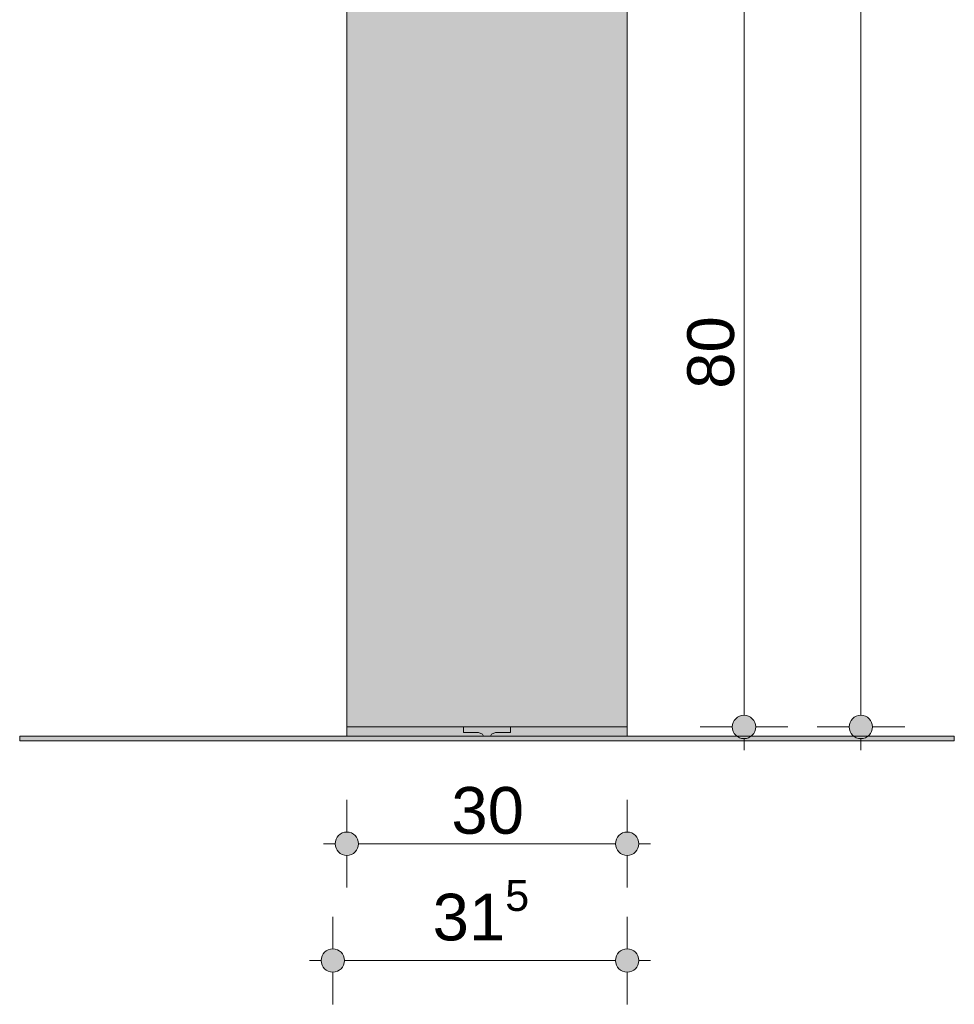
# Model space of a CAD drawing. Header units: millimetres. Extents: x 64850 to 1435566, y -594079 to 57306.
# Tile 47 of 121: x 1414147 to 1415147, y -594029 to -592975. Entities that reach past the tile are written whole.
import ezdxf

# ---------------------------------------------------------------- set-up
doc = ezdxf.new("R2010")
doc.units = ezdxf.units.MM
doc.header["$MEASUREMENT"] = 0
for name, color, linetype in [('Konstrukcja - Stropy', 7, 'Continuous'), ('Konstrukcja - Słupy', 7, 'Continuous'), ('Sytuacja - Teren', 7, 'Continuous'), ('Wnętrze - Umeblowanie', 7, 'Continuous'), ('Wymiarowanie - Ogólne', 7, 'Continuous')]:
    doc.layers.add(name, color=color, linetype=linetype)
for name, color, linetype, lineweight in [('Konstrukcja - Stropy_Nr_pióra__1', 7, 'Continuous', 13), ('Konstrukcja - Słupy_Nr_pióra__1', 7, 'Continuous', 13), ('Sytuacja - Teren_Nr_pióra__1', 7, 'Continuous', 13), ('Wnętrze - Umeblowanie_Nr_pióra__1', 7, 'Continuous', 13), ('Wymiarowanie - Ogólne_Nr_pióra__46', 5, 'Continuous', 15)]:
    doc.layers.add(name, color=color, linetype=linetype, lineweight=lineweight)
doc.layers.add('Wymiarowanie - Ogólne_Nr_pióra__45', color=7, linetype='Continuous', lineweight=15, true_color=0x40a5ff)
doc.layers.add('Wymiarowanie - Ogólne_Nr_pióra__85', color=7, linetype='Continuous', lineweight=13, true_color=0x80c2ff)
doc.styles.add('STYL_AUTOMATYCZNY_1', font='arial.ttf')
doc.dimstyles.new('STYL_AUTOMATYCZNY__1', dxfattribs={"dimtxt": 50, "dimasz": 47.5, "dimexe": 0.18, "dimexo": 0.0625, "dimgap": 0, "dimtad": 1, "dimtih": 1, "dimtoh": 1, "dimdec": 0, "dimlfac": 0.1, "dimzin": 0, "dimdsep": 46, "dimtxsty": 'STYL_AUTOMATYCZNY_1', "dimblk": 'ARROWHEAD_11', "dimblk1": 'ARROWHEAD_11', "dimblk2": 'ARROWHEAD_11', "dimcen": 0.09, "dimse1": 1, "dimse2": 1, "dimclrd": 256, "dimclre": 256, "dimclrt": 5, "dimazin": 0, "dimtfac": 1, "dimtdec": 4, "dimtmove": 0, "dimatfit": 3, "dimfxl": 1, "dimtolj": 1, "dimtzin": 0, "dimarcsym": 0})
doc.dimstyles.new('STYL_AUTOMATYCZNY__2', dxfattribs={"dimtxt": 50, "dimasz": 47.5, "dimexe": 0.18, "dimexo": 0.0625, "dimgap": 0, "dimtad": 1, "dimdec": 0, "dimlfac": 0.1, "dimzin": 0, "dimdsep": 46, "dimtxsty": 'STYL_AUTOMATYCZNY_1', "dimblk": 'ARROWHEAD_11', "dimblk1": 'ARROWHEAD_11', "dimblk2": 'ARROWHEAD_11', "dimcen": 0.09, "dimse1": 1, "dimse2": 1, "dimclrd": 256, "dimclre": 256, "dimclrt": 5, "dimazin": 0, "dimtfac": 1, "dimtdec": 4, "dimtmove": 0, "dimatfit": 3, "dimfxl": 1, "dimtolj": 1, "dimtzin": 0, "dimarcsym": 0})

# ---------------------------------------------------------------- blocks, each defined once
blk = doc.blocks.new('ElemPrzekroju_15_3', base_point=(1363123, -593731.7))
at = {"layer": 'Konstrukcja - Słupy', "linetype": 'Continuous', "lineweight": 0, "true_color": 0x000000}
blk.add_hatch(color=18, dxfattribs=at).paths.add_polyline_path([(1414796.7, -592931.7), (1414496.7, -592931.7), (1414496.7, -593731.7), (1414796.7, -593731.7)])
at = {"layer": 'Konstrukcja - Słupy_Nr_pióra__1', "color": 7, "linetype": 'Continuous', "lineweight": 13}
for p, q in [((1414496.7, -593731.7), (1414496.7, -592931.7)), ((1414796.7, -593731.7), (1414796.7, -592931.7)), ((1414496.7, -593731.7), (1414796.7, -593731.7))]:
    blk.add_line(p, q, dxfattribs=at)
blk = doc.blocks.new('ElemPrzekroju_18_3', base_point=(1363123, -593731.7))
at = {"layer": 'Sytuacja - Teren', "linetype": 'Continuous', "lineweight": 0, "true_color": 0x000000}
blk.add_hatch(color=18, dxfattribs=at).paths.add_polyline_path([(1414146.7, -593741.7), (1414146.7, -593746.7), (1415146.7, -593746.7), (1415146.7, -593741.7)])
at = {"layer": 'Sytuacja - Teren_Nr_pióra__1', "color": 7, "linetype": 'Continuous', "lineweight": 13}
for p, q in [((1415146.7, -593741.7), (1414146.7, -593741.7)), ((1414146.7, -593741.7), (1414146.7, -593746.7)), ((1415146.7, -593741.7), (1415146.7, -593746.7)), ((1414146.7, -593746.7), (1415146.7, -593746.7))]:
    blk.add_line(p, q, dxfattribs=at)
blk = doc.blocks.new('ElemPrzekroju_19_3', base_point=(1363123, -593731.7))
at = {"layer": 'Konstrukcja - Stropy', "linetype": 'Continuous', "lineweight": 0, "true_color": 0x000000}
for points in [[(1414621.7, -593731.7), (1414496.7, -593731.7), (1414496.7, -593741.7), (1414642.9, -593741.7), (1414641.9, -593739.4), (1414637.7, -593737.7), (1414621.7, -593737.7)], [(1414621.7, -593731.7), (1414496.7, -593731.7), (1414496.7, -593741.7), (1414642.9, -593741.7), (1414641.9, -593739.4), (1414637.7, -593737.7), (1414621.7, -593737.7)], [(1414651.5, -593739.4), (1414650.5, -593741.7), (1414796.7, -593741.7), (1414796.7, -593731.7), (1414671.7, -593731.7), (1414671.7, -593737.7), (1414655.7, -593737.7)], [(1414651.5, -593739.4), (1414650.5, -593741.7), (1414789.6, -593741.7), (1414796.7, -593731.7), (1414671.7, -593731.7), (1414671.7, -593737.7), (1414655.7, -593737.7)]]:
    blk.add_hatch(color=18, dxfattribs=at).paths.add_polyline_path(points)
at = {"layer": 'Konstrukcja - Stropy_Nr_pióra__1', "color": 7, "linetype": 'Continuous', "lineweight": 13}
for p, q in [((1414496.7, -593741.7), (1414496.7, -593731.7)), ((1414796.7, -593741.7), (1414796.7, -593731.7))]:
    blk.add_line(p, q, dxfattribs=at)
blk = doc.blocks.new('ElemPrzekroju_20_3', base_point=(1363123, -593731.7))
at = {"layer": 'Wnętrze - Umeblowanie', "linetype": 'Continuous', "lineweight": 0, "true_color": 0x000000}
blk.add_hatch(color=18, dxfattribs=at).paths.add_polyline_path([(1414621.7, -593731.7), (1414621.7, -593737.7), (1414637.7, -593737.7), (1414641.9, -593739.4), (1414642.9, -593741.7), (1414650.5, -593741.7), (1414651.5, -593739.4), (1414655.7, -593737.7), (1414671.7, -593737.7), (1414671.7, -593731.7)])
blk.add_hatch(color=18, dxfattribs=at).paths.add_polyline_path([(1414621.7, -593731.7), (1414621.7, -593737.7), (1414637.7, -593737.7), (1414641.9, -593739.4), (1414642.9, -593741.7), (1414650.5, -593741.7), (1414651.5, -593739.4), (1414655.7, -593737.7), (1414671.7, -593737.7), (1414671.7, -593731.7)])
at = {"layer": 'Wnętrze - Umeblowanie_Nr_pióra__1', "color": 7, "linetype": 'Continuous', "lineweight": 13}
for p, q in [((1414621.7, -593737.7), (1414621.7, -593731.7)), ((1414671.7, -593731.7), (1414671.7, -593737.7)), ((1414637.7, -593737.7), (1414621.7, -593737.7)), ((1414641.9, -593739.4), (1414637.7, -593737.7)), ((1414642.9, -593741.7), (1414641.9, -593739.4)), ((1414651.5, -593739.4), (1414650.5, -593741.7)), ((1414655.7, -593737.7), (1414651.5, -593739.4)), ((1414671.7, -593737.7), (1414655.7, -593737.7))]:
    blk.add_line(p, q, dxfattribs=at)
blk = doc.blocks.new('*D58', base_point=(1363123, -593731.7))
at = {"layer": 'Wymiarowanie - Ogólne_Nr_pióra__45', "linetype": 'Continuous', "lineweight": 15, "true_color": 0x40a5ff}
for points in [[(1414484.2, -593856.7), (1414485.2, -593861.5), (1414487.9, -593865.5), (1414491.9, -593868.2), (1414496.7, -593869.2), (1414501.5, -593868.2), (1414505.5, -593865.5), (1414508.2, -593861.5), (1414509.2, -593856.7), (1414508.2, -593851.9), (1414505.5, -593847.9), (1414501.5, -593845.1), (1414496.7, -593844.2), (1414491.9, -593845.1), (1414487.9, -593847.9), (1414485.2, -593851.9)], [(1414784.2, -593856.7), (1414785.2, -593861.5), (1414787.9, -593865.5), (1414791.9, -593868.2), (1414796.7, -593869.2), (1414801.5, -593868.2), (1414805.5, -593865.5), (1414808.2, -593861.5), (1414809.2, -593856.7), (1414808.2, -593851.9), (1414805.5, -593847.9), (1414801.5, -593845.1), (1414796.7, -593844.2), (1414791.9, -593845.1), (1414787.9, -593847.9), (1414785.2, -593851.9)]]:
    blk.add_hatch(color=161, dxfattribs=at).paths.add_polyline_path(points)
at = {"layer": 'Wymiarowanie - Ogólne_Nr_pióra__45', "color": 161, "linetype": 'Continuous', "lineweight": 15, "true_color": 0x40a5ff}
for centre in [(1414496.7, -593856.7), (1414796.7, -593856.7)]:
    blk.add_circle(centre, 12.5, dxfattribs=at)
at = {"layer": 'Wymiarowanie - Ogólne_Nr_pióra__85', "color": 151, "linetype": 'Continuous', "lineweight": 13, "true_color": 0x80c2ff}
for p, q in [((1414496.7, -593844.2), (1414496.7, -593809.8)), ((1414796.7, -593844.2), (1414796.7, -593809.8)), ((1414471.7, -593856.7), (1414484.2, -593856.7)), ((1414509.2, -593856.7), (1414784.2, -593856.7)), ((1414809.2, -593856.7), (1414821.7, -593856.7)), ((1414496.7, -593903.6), (1414496.7, -593869.2)), ((1414796.7, -593903.6), (1414796.7, -593869.2))]:
    blk.add_line(p, q, dxfattribs=at)
at = {"layer": 'Wymiarowanie - Ogólne_Nr_pióra__46', "color": 5, "lineweight": 15, "insert": (1414608.6, -593846.7), "char_height": 50, "attachment_point": 7, "style": 'STYL_AUTOMATYCZNY_1'}
blk.add_mtext('\\A1;{\\pql;\\fArial|b0|i0|c238|p0;\\W1.000000;30}', dxfattribs=at)
blk = doc.blocks.new('ARROWHEAD_11')
at = {"color": 0, "linetype": 'Continuous', "lineweight": 0}
blk.add_line((0, 0), (-1, 0), dxfattribs=at)
at = {"color": 0, "linetype": 'Continuous', "lineweight": 0, "const_width": 0.25, "flags": 128}
blk.add_lwpolyline([(-0.125, 0, 1), (0.125, 0, 1)], format="xyb", close=True, dxfattribs=at)
blk = doc.blocks.new('*D59', base_point=(1363123, -593731.7))
at = {"layer": 'Wymiarowanie - Ogólne_Nr_pióra__45', "linetype": 'Continuous', "lineweight": 15, "true_color": 0x40a5ff}
for points in [[(1414909.2, -592931.7), (1414910.2, -592936.5), (1414912.9, -592940.5), (1414916.9, -592943.2), (1414921.7, -592944.2), (1414926.5, -592943.2), (1414930.5, -592940.5), (1414933.2, -592936.5), (1414934.2, -592931.7), (1414933.2, -592926.9), (1414930.5, -592922.9), (1414926.5, -592920.1), (1414921.7, -592919.2), (1414916.9, -592920.1), (1414912.9, -592922.9), (1414910.2, -592926.9)], [(1414909.2, -593731.7), (1414910.2, -593736.5), (1414912.9, -593740.5), (1414916.9, -593743.2), (1414921.7, -593744.2), (1414926.5, -593743.2), (1414930.5, -593740.5), (1414933.2, -593736.5), (1414934.2, -593731.7), (1414933.2, -593726.9), (1414930.5, -593722.9), (1414926.5, -593720.1), (1414921.7, -593719.2), (1414916.9, -593720.1), (1414912.9, -593722.9), (1414910.2, -593726.9)]]:
    blk.add_hatch(color=161, dxfattribs=at).paths.add_polyline_path(points)
at = {"layer": 'Wymiarowanie - Ogólne_Nr_pióra__45', "color": 161, "linetype": 'Continuous', "lineweight": 15, "true_color": 0x40a5ff}
for centre in [(1414921.7, -592931.7), (1414921.7, -593731.7)]:
    blk.add_circle(centre, 12.5, dxfattribs=at)
at = {"layer": 'Wymiarowanie - Ogólne_Nr_pióra__85', "color": 151, "linetype": 'Continuous', "lineweight": 13, "true_color": 0x80c2ff}
for p, q in [((1414909.2, -592931.7), (1414874.8, -592931.7)), ((1414968.6, -592931.7), (1414934.2, -592931.7)), ((1414921.7, -593719.2), (1414921.7, -592944.2)), ((1414909.2, -593731.7), (1414874.8, -593731.7)), ((1414968.6, -593731.7), (1414934.2, -593731.7)), ((1414921.7, -593756.7), (1414921.7, -593744.2))]:
    blk.add_line(p, q, dxfattribs=at)
at = {"layer": 'Wymiarowanie - Ogólne_Nr_pióra__46', "color": 5, "lineweight": 15, "insert": (1414911.7, -593369.8), "char_height": 50, "attachment_point": 7, "rotation": 90, "style": 'STYL_AUTOMATYCZNY_1'}
blk.add_mtext('\\A1;{\\pql;\\fArial|b0|i0|c238|p0;\\W1.000000;80}', dxfattribs=at)
blk = doc.blocks.new('*D62', base_point=(1363123, -593731.7))
at = {"layer": 'Wymiarowanie - Ogólne_Nr_pióra__45', "linetype": 'Continuous', "lineweight": 15, "true_color": 0x40a5ff}
for points in [[(1415034.2, -591331.7), (1415035.2, -591336.5), (1415037.9, -591340.5), (1415041.9, -591343.2), (1415046.7, -591344.2), (1415051.5, -591343.2), (1415055.5, -591340.5), (1415058.2, -591336.5), (1415059.2, -591331.7), (1415058.2, -591326.9), (1415055.5, -591322.9), (1415051.5, -591320.1), (1415046.7, -591319.2), (1415041.9, -591320.1), (1415037.9, -591322.9), (1415035.2, -591326.9)], [(1415034.2, -593731.7), (1415035.2, -593736.5), (1415037.9, -593740.5), (1415041.9, -593743.2), (1415046.7, -593744.2), (1415051.5, -593743.2), (1415055.5, -593740.5), (1415058.2, -593736.5), (1415059.2, -593731.7), (1415058.2, -593726.9), (1415055.5, -593722.9), (1415051.5, -593720.1), (1415046.7, -593719.2), (1415041.9, -593720.1), (1415037.9, -593722.9), (1415035.2, -593726.9)]]:
    blk.add_hatch(color=161, dxfattribs=at).paths.add_polyline_path(points)
at = {"layer": 'Wymiarowanie - Ogólne_Nr_pióra__45', "color": 161, "linetype": 'Continuous', "lineweight": 15, "true_color": 0x40a5ff}
for centre in [(1415046.7, -591331.7), (1415046.7, -593731.7)]:
    blk.add_circle(centre, 12.5, dxfattribs=at)
at = {"layer": 'Wymiarowanie - Ogólne_Nr_pióra__85', "color": 151, "linetype": 'Continuous', "lineweight": 13, "true_color": 0x80c2ff}
for p, q in [((1415046.7, -591319.2), (1415046.7, -591306.7)), ((1415034.2, -591331.7), (1414999.8, -591331.7)), ((1415093.6, -591331.7), (1415059.2, -591331.7)), ((1415046.7, -593719.2), (1415046.7, -591344.2)), ((1415034.2, -593731.7), (1414999.8, -593731.7)), ((1415093.6, -593731.7), (1415059.2, -593731.7)), ((1415046.7, -593756.7), (1415046.7, -593744.2))]:
    blk.add_line(p, q, dxfattribs=at)
at = {"layer": 'Wymiarowanie - Ogólne_Nr_pióra__46', "color": 5, "lineweight": 15, "insert": (1415036.7, -592588.9), "char_height": 50, "attachment_point": 7, "rotation": 90, "style": 'STYL_AUTOMATYCZNY_1'}
blk.add_mtext('\\A1;{\\pql;\\fArial|b0|i0|c238|p0;\\W1.000000;240}', dxfattribs=at)
blk = doc.blocks.new('*D63', base_point=(1363123, -593731.7))
at = {"layer": 'Wymiarowanie - Ogólne_Nr_pióra__45', "linetype": 'Continuous', "lineweight": 15, "true_color": 0x40a5ff}
for points in [[(1414469.2, -593981.7), (1414470.2, -593986.5), (1414472.9, -593990.5), (1414476.9, -593993.2), (1414481.7, -593994.2), (1414486.5, -593993.2), (1414490.5, -593990.5), (1414493.2, -593986.5), (1414494.2, -593981.7), (1414493.2, -593976.9), (1414490.5, -593972.9), (1414486.5, -593970.1), (1414481.7, -593969.2), (1414476.9, -593970.1), (1414472.9, -593972.9), (1414470.2, -593976.9)], [(1414784.2, -593981.7), (1414785.2, -593986.5), (1414787.9, -593990.5), (1414791.9, -593993.2), (1414796.7, -593994.2), (1414801.5, -593993.2), (1414805.5, -593990.5), (1414808.2, -593986.5), (1414809.2, -593981.7), (1414808.2, -593976.9), (1414805.5, -593972.9), (1414801.5, -593970.1), (1414796.7, -593969.2), (1414791.9, -593970.1), (1414787.9, -593972.9), (1414785.2, -593976.9)]]:
    blk.add_hatch(color=161, dxfattribs=at).paths.add_polyline_path(points)
at = {"layer": 'Wymiarowanie - Ogólne_Nr_pióra__45', "color": 161, "linetype": 'Continuous', "lineweight": 15, "true_color": 0x40a5ff}
for centre in [(1414481.7, -593981.7), (1414796.7, -593981.7)]:
    blk.add_circle(centre, 12.5, dxfattribs=at)
at = {"layer": 'Wymiarowanie - Ogólne_Nr_pióra__85', "color": 151, "linetype": 'Continuous', "lineweight": 13, "true_color": 0x80c2ff}
for p, q in [((1414481.7, -593969.2), (1414481.7, -593934.8)), ((1414796.7, -593969.2), (1414796.7, -593934.8)), ((1414456.7, -593981.7), (1414469.2, -593981.7)), ((1414494.2, -593981.7), (1414784.2, -593981.7)), ((1414809.2, -593981.7), (1414821.7, -593981.7)), ((1414481.7, -594028.6), (1414481.7, -593994.2)), ((1414796.7, -594028.6), (1414796.7, -593994.2))]:
    blk.add_line(p, q, dxfattribs=at)
at = {"layer": 'Wymiarowanie - Ogólne_Nr_pióra__46', "color": 5, "lineweight": 15, "insert": (1414588.5, -593974.8), "char_height": 50, "attachment_point": 7, "style": 'STYL_AUTOMATYCZNY_1'}
blk.add_mtext('\\A1;{\\pql;\\fArial|b0|i0|c238|p0;\\W1.000000;31\\fArial|b0|i0|c238|p0;\\W1.000000;\\A1{\\H.66x;\\S5^  ;}}', dxfattribs=at)

msp = doc.modelspace()

# ---------------------------------------------------------------- block references
at = {"layer": 'Konstrukcja - Stropy', "lineweight": 0}
msp.add_blockref('ElemPrzekroju_19_3', (1363123, -593731.7), dxfattribs=at)
at = {"layer": 'Konstrukcja - Słupy', "lineweight": 0}
msp.add_blockref('ElemPrzekroju_15_3', (1363123, -593731.7), dxfattribs=at)
at = {"layer": 'Sytuacja - Teren', "lineweight": 0}
msp.add_blockref('ElemPrzekroju_18_3', (1363123, -593731.7), dxfattribs=at)
at = {"layer": 'Wnętrze - Umeblowanie', "lineweight": 0}
msp.add_blockref('ElemPrzekroju_20_3', (1363123, -593731.7), dxfattribs=at)

# ---------------------------------------------------------------- dimensions: what is measured, and where the dimension line sits
at = {"layer": 'Wymiarowanie - Ogólne', "color": 151, "linetype": 'Continuous', "lineweight": 13, "true_color": 0x80c2ff}
for base, p2, picture, middle in [((1415046.7, -591331.7), (1414796.7, -591331.7), '*D62', (1415011.7, -592531.8)), ((1414921.7, -592931.7), (1414796.7, -592931.7), '*D59', (1414886.7, -593331.8))]:
    dim = msp.add_linear_dim(base=base, p1=(1414796.7, -593731.7), p2=p2, angle=90, dimstyle='STYL_AUTOMATYCZNY__2', dxfattribs=at)
    dim.commit()
    dim.dimension.update_dxf_attribs({"geometry": picture, "text_midpoint": middle, "dimtype": 160, "text_rotation": 90})
for base, p1, p2, picture, middle in [((1414796.7008752, -593981.6909547), (1414481.7008752, -591531.6909547), (1414796.7008752, -591531.6909547), '*D63', (1414693.8448714, -593946.6909546)), ((1414796.7, -593856.7), (1414496.7, -593731.7), (1414796.7, -593731.7), '*D58', (1414646.6, -593821.7))]:
    dim = msp.add_linear_dim(base=base, p1=p1, p2=p2, dimstyle='STYL_AUTOMATYCZNY__1', dxfattribs=at)
    dim.commit()
    dim.dimension.update_dxf_attribs({"geometry": picture, "text_midpoint": middle, "dimtype": 160})

doc.saveas('drawing.dxf')
